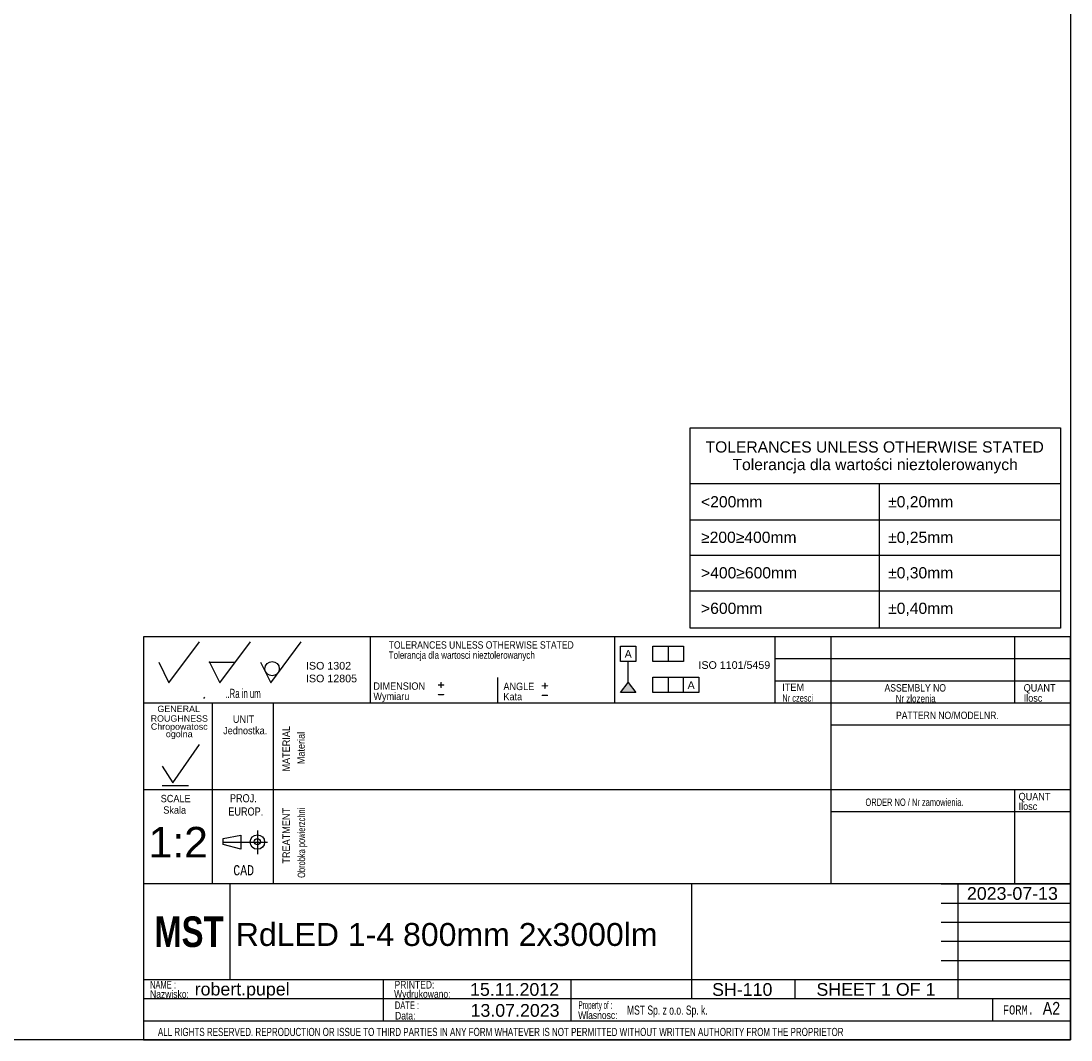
# Model space of a CAD drawing. Header units: millimetres. Extents: x 10 to 580, y 10 to 410.
# Tile 23 of 24: x 374 to 580, y 10 to 210. Entities that reach past the tile are written whole.
import ezdxf
from ezdxf.entities.mleader import LeaderData, LeaderLine
from ezdxf.enums import TextEntityAlignment as Align
from ezdxf.lldxf.tags import DXFTag
from ezdxf.math import Vec2, Vec3

# ---------------------------------------------------------------- set-up
doc = ezdxf.new("R2010")
doc.units = ezdxf.units.MM
doc.layers.add('10', color=7, linetype='Continuous')
doc.layers.add('Default', color=7, linetype='Continuous')
doc.styles.add('SEACAD_Arial', font='arial.ttf')
doc.styles.add('SEACAD_Lucida_Console', font='lucon.TTF', dxfattribs={"width": 0.8})
tags = doc.linetypes.add('CENTER2', pattern=[28.575, 19.05, -3.175, 3.175, -3.175]).pattern_tags.tags
tags[10:11] = [DXFTag(74, 4), DXFTag(75, 0), DXFTag(340, '0'), DXFTag(46, 0.0), DXFTag(50, 0.0), DXFTag(44, 0.0), DXFTag(45, 0.0)]
tags[8:9] = [DXFTag(74, 4), DXFTag(75, 0), DXFTag(340, '0'), DXFTag(46, 0.0), DXFTag(50, 0.0), DXFTag(44, 0.0), DXFTag(45, 0.0)]
tags[6:7] = [DXFTag(74, 4), DXFTag(75, 0), DXFTag(340, '0'), DXFTag(46, 0.0), DXFTag(50, 0.0), DXFTag(44, 0.0), DXFTag(45, 0.0)]
tags[4:5] = [DXFTag(74, 4), DXFTag(75, 0), DXFTag(340, '0'), DXFTag(46, 0.0), DXFTag(50, 0.0), DXFTag(44, 0.0), DXFTag(45, 0.0)]

# ---------------------------------------------------------------- blocks, each defined once
blk = doc.blocks.new('SEANNOT_GROUP19')
at = {"layer": 'Default', "color": 7, "linetype": 'Continuous', "style": 'SEACAD_Arial'}
blk.add_text('RdLED 1-4 800mm 2x3000lm', height=4.5, dxfattribs=at).set_placement((416.14, 32.96), align=Align.TOP_LEFT)
blk = doc.blocks.new('SEANNOT_GROUP20')
at = {"layer": 'Default', "color": 7, "linetype": 'Continuous', "style": 'SEACAD_Arial'}
blk.add_text('robert.pupel', height=2.5, dxfattribs=at).set_placement((408.07, 21.24), align=Align.TOP_LEFT)
blk = doc.blocks.new('SEANNOT_GROUP21')
at = {"layer": 'Default', "color": 7, "linetype": 'Continuous', "style": 'SEACAD_Arial'}
blk.add_text('SH-110', height=2.5, dxfattribs=at).set_placement((509.66, 21.16), align=Align.TOP_LEFT)
blk = doc.blocks.new('SEANNOT_GROUP22')
at = {"layer": 'Default', "color": 7, "linetype": 'Continuous', "style": 'SEACAD_Arial'}
blk.add_text('13.07.2023', height=2.5, dxfattribs=at).set_placement((462.23, 17.06), align=Align.TOP_LEFT)
blk = doc.blocks.new('SEANNOT_GROUP23')
at = {"layer": 'Default', "color": 7, "linetype": 'Continuous', "style": 'SEACAD_Arial'}
blk.add_text('1:2', height=6, dxfattribs=at).set_placement((399.01, 51.82), align=Align.TOP_LEFT)
blk = doc.blocks.new('SEANNOT_GROUP24')
at = {"layer": 'Default', "color": 7, "linetype": 'Continuous', "style": 'SEACAD_Arial'}
blk.add_text('15.11.2012', height=2.5, dxfattribs=at).set_placement((462.14, 21.17), align=Align.TOP_LEFT)
blk = doc.blocks.new('SEANNOT_GROUP25')
at = {"layer": 'Default', "color": 7, "linetype": 'Continuous', "style": 'SEACAD_Arial'}
for s, p in [('SHEET ', (530.15, 21.18)), ('1', (542.82, 21.18)), (' OF ', (544.77, 21.18)), ('1', (551.57, 21.18))]:
    blk.add_text(s, height=2.5, dxfattribs=at).set_placement(p, align=Align.TOP_LEFT)
blk = doc.blocks.new('SEANNOT_GROUP26')
at = {"layer": 'Default', "color": 7, "linetype": 'Continuous', "style": 'SEACAD_Arial'}
blk.add_text('2023-07-13', height=2.5, dxfattribs=at).set_placement((559.69, 40.01), align=Align.TOP_LEFT)
blk = doc.blocks.new('_Dot')
at = {"color": 0, "linetype": 'ByBlock', "lineweight": -2}
blk.add_line((-0.5, 0), (-1, 0), dxfattribs=at)
at = {"color": 0, "linetype": 'ByBlock', "const_width": 0.5}
blk.add_lwpolyline([(-0.25, 0, 1), (0.25, 0, 1)], format="xyb", close=True, dxfattribs=at)
blk = doc.blocks.new('SE2')
at = {"layer": 'Default', "color": 7, "linetype": 'Continuous'}
for p, q in [((505.38, 119.25), (578.09, 119.25)), ((542.45, 119.25), (542.45, 112.1)), ((505.38, 112.1), (578.09, 112.1)), ((542.45, 112.1), (542.45, 105.13)), ((505.38, 105.13), (578.09, 105.13)), ((542.45, 105.13), (542.45, 98.17)), ((505.38, 98.17), (578.09, 98.17)), ((542.45, 98.17), (542.45, 90.85))]:
    blk.add_line(p, q, dxfattribs=at)
blk.add_lwpolyline([(505.38, 90.85), (505.38, 130.18), (578.09, 130.18), (578.09, 90.85), (505.38, 90.85)], dxfattribs=at)
at = {"layer": 'Default', "color": 7, "linetype": 'Continuous', "style": 'SEACAD_Arial'}
for s, p in [('TOLERANCES UNLESS OTHERWISE STATED', (508.37, 127.5)), ('Tolerancja dla wartości nieztolerowanych', (513.66, 124.05)), ('<200mm', (507.49, 116.74)), ('±0,20mm', (544.22, 116.74)), ('≥200≥400mm', (507.49, 109.77)), ('±0,25mm', (544.22, 109.77)), ('>400≥600mm', (507.49, 102.8)), ('±0,30mm', (544.22, 102.8)), ('>600mm', (507.49, 95.83)), ('±0,40mm', (544.22, 95.83))]:
    blk.add_text(s, height=2.2, dxfattribs=at).set_placement(p, align=Align.TOP_LEFT)

msp = doc.modelspace()

# ---------------------------------------------------------------- hatches: boundary and pattern name
at = {"layer": 'Default', "linetype": 'Continuous'}
msp.add_hatch(color=7, dxfattribs=at).paths.add_polyline_path([(493.1905, 80.1932), (491.6905, 78.2083), (494.6905, 78.2083)])

# ---------------------------------------------------------------- linework, layer by layer
at = {"layer": '10', "color": 7, "linetype": 'Continuous'}
for p, q in [((442.5, 89.125), (442.5, 76.125)), ((490.5, 89.125), (490.5, 76.125)), ((522, 89.125), (522, 76.125)), ((533, 89.125), (533, 40.625)), ((569, 89.125), (569, 76.125)), ((403, 80.125), (409, 88.125)), ((413, 80.125), (419, 88.125)), ((423, 80.125), (429, 88.125)), ((580, 84.7916), (522, 84.7916)), ((401, 84.125), (403, 80.125)), ((411, 84.125), (416, 84.125)), ((411, 84.125), (413, 80.125)), ((421, 84.125), (423, 80.125)), ((467.5, 81.125), (467.5, 76.125)), ((580, 80.4583), (522, 80.4583)), ((409.8746, 77.0517), (410.0508, 77.2578)), ((580, 76.125), (398, 76.125)), ((411.5, 76.125), (411.5, 40.625)), ((411.5, 76.125), (411.5, 42.125)), ((423.5, 76.125), (423.5, 40.625)), ((580, 71.7916), (533, 71.7916)), ((403.8028, 60.4896), (409.0012, 67.9946)), ((401.6606, 63.7717), (403.8028, 60.4896)), ((401.6606, 59.9504), (406.8591, 59.9504)), ((580, 59.125), (398, 59.125)), ((569, 59.125), (569, 40.625)), ((580, 54.7916), (533, 54.7916)), ((413.6459, 49.54), (417.1318, 50.232)), ((413.6459, 48.3473), (413.6459, 49.54)), ((417.1318, 50.232), (417.1318, 47.4639)), ((420.375, 51.1007), (420.375, 46.4921)), ((420.375, 51.1007), (420.375, 46.4921)), ((417.1318, 47.4639), (413.6459, 48.3473)), ((505.625, 40.625), (398, 40.625)), ((505.5, 40.625), (398, 40.625)), ((415.0589, 21.875), (415.0589, 40.625)), ((554.625, 40.625), (580.125, 40.625)), ((558, 18.125), (558, 40.625)), ((554.625, 36.875), (580.125, 36.875)), ((554.625, 33.125), (580.125, 33.125)), ((554.625, 29.375), (580.125, 29.375)), ((554.625, 25.625), (580.125, 25.625)), ((398, 21.875), (580.125, 21.875)), ((445.0805, 21.82), (445.0805, 13.6949)), ((481.9344, 21.8144), (481.9344, 13.6893)), ((525.875, 21.875), (525.875, 18.125)), ((398, 18.125), (554.625, 18.125)), ((564.6871, 18.125), (564.6871, 13.75)), ((398, 13.75), (580, 13.75))]:
    msp.add_line(p, q, dxfattribs=at)
at = {"layer": '10', "color": 7, "linetype": 'CENTER2'}
msp.add_line((413.6459, 48.8479), (422.3618, 48.8479), dxfattribs=at)
at = {"layer": '10', "color": 7, "linetype": 'Continuous'}
for points in [[(10, 10), (10, 410), (580, 410), (580, 10), (10, 10)], [(580, 10), (580, 89.125), (398, 89.125), (398, 10), (580, 10)], [(505.625, 40.625), (505.625, 18.125), (580, 18.125), (580, 40.625), (505.625, 40.625)]]:
    msp.add_lwpolyline(points, dxfattribs=at)
for centre, radius in [((423.2724, 82.88), 1.4016), ((420.375, 48.848), 1.4146), ((420.375, 48.9069), 0.6075)]:
    msp.add_circle(centre, radius, dxfattribs=at)
msp.add_point((411, 84.125), dxfattribs=at)
at = {"layer": 'Default', "color": 7, "linetype": 'Continuous'}
for p, q in [((491.6905, 84.299), (491.6905, 87.299)), ((491.6905, 87.299), (494.6905, 87.299)), ((494.6905, 87.299), (494.6905, 84.299)), ((498.0263, 84.299), (498.0263, 87.299)), ((498.0263, 87.299), (504.0263, 87.299)), ((501.0263, 87.299), (501.0263, 84.299)), ((504.0263, 87.299), (504.0263, 84.299)), ((494.6905, 84.299), (491.6905, 84.299)), ((493.1905, 80.1932), (493.1905, 84.299)), ((504.0263, 84.299), (498.0263, 84.299)), ((498.0263, 78.2083), (498.0263, 81.2083)), ((498.0263, 81.2083), (507.0263, 81.2083)), ((501.0263, 81.2083), (501.0263, 78.2083)), ((504.0263, 78.2083), (504.0263, 81.2083)), ((507.0263, 81.2083), (507.0263, 78.2083)), ((491.6905, 78.2083), (493.1905, 80.1932)), ((493.1905, 80.1932), (494.6905, 78.2083)), ((494.6905, 78.2083), (491.6905, 78.2083)), ((507.0263, 78.2083), (498.0263, 78.2083))]:
    msp.add_line(p, q, dxfattribs=at)

# ---------------------------------------------------------------- block references
at = {"layer": 'Default'}
for name in ['SE2', 'SEANNOT_GROUP23', 'SEANNOT_GROUP26', 'SEANNOT_GROUP19', 'SEANNOT_GROUP20', 'SEANNOT_GROUP24', 'SEANNOT_GROUP21', 'SEANNOT_GROUP25', 'SEANNOT_GROUP22']:
    msp.add_blockref(name, (0, 0), dxfattribs=at)

# ---------------------------------------------------------------- texts
at = {"layer": '10', "attachment_point": 1}
for s, insert, char_height, width, style in [('{\\farial rounded mt|b0||i0||c0|p34;\\C7;\\H1.45000002;\\W0.83002;TOLERANCES UNLESS OTHERWISE STATED}', (446.1566, 88.2623), 1.45, 38.614141, 'SEACAD_Arial'), ('{\\farial rounded mt|b0||i0||c0|p34;\\C7;\\H1.45000002;\\W0.77704;Tolerancja dla wartosci nieztolerowanych}', (446.1566, 86.2623), 1.45, 36.029358, 'SEACAD_Arial'), ('{\\farial rounded mt|b0||i0||c0|p34;\\C7;\\H1.8;\\W0.608;..Ra in um}', (414.064, 78.925), 1.8, 8.921749, 'SEACAD_Arial'), ('{\\farial rounded mt|b0||i0||c0|p34;\\C7;\\H1.45000002;\\W0.883;DIMENSION}', (443.1566, 80.1906), 1.45, 10.15001, 'SEACAD_Arial'), ('{\\farial rounded mt|b0||i0||c0|p34;\\C7;\\H1.45000002;\\W0.883;ANGLE}', (468.6845, 80.1265), 1.45, 6.052184, 'SEACAD_Arial'), ('{\\farial rounded mt|b0||i0||c0|p34;\\C7;\\H1.45000002;\\W0.883;ITEM}', (523.4397, 79.9679), 1.45, 4.255445, 'SEACAD_Arial'), ('{\\farial rounded mt|b0||i0||c0|p34;\\C7;\\H1.45000002;\\W0.83002;ASSEMBLY NO}', (543.5188, 79.841), 1.45, 12.829358, 'SEACAD_Arial'), ('{\\farial rounded mt|b0||i0||c0|p34;\\C7;\\H1.45000002;\\W0.883;QUANT}', (570.8302, 79.841), 1.45, 6.241314, 'SEACAD_Arial'), ('{\\farial rounded mt|b0||i0||c0|p34;\\C7;\\H1.45000002;\\W0.883;Wymiaru}', (443.1566, 78.1906), 1.45, 8.67569, 'SEACAD_Arial'), ('{\\farial rounded mt|b0||i0||c0|p34;\\C7;\\H1.45000002;\\W0.883;Kata}', (468.6845, 78.1265), 1.45, 5.07501, 'SEACAD_Arial'), ('{\\farial rounded mt|b0||i0||c0|p34;\\C7;\\H1.45000002;\\W0.72406;Nr czesci }', (523.4397, 77.841), 1.45, 7.78588, 'SEACAD_Arial'), ('{\\farial rounded mt|b0||i0||c0|p34;\\C7;\\H1.45000002;\\W0.77704;Nr zlozenia}', (545.6824, 77.7419), 1.45, 9.504276, 'SEACAD_Arial'), ('{\\farial rounded mt|b0||i0||c0|p34;\\C7;\\H1.45000002;\\W0.883;Ilosc}', (570.8302, 77.841), 1.45, 6.934793, 'SEACAD_Arial'), ('{\\farial rounded mt|b0||i0||c0|p34;\\C7;\\H1.45000002;\\W0.83002;PATTERN NO/MODELNR.}', (545.7719, 74.4467), 1.45, 21.434793, 'SEACAD_Arial'), ('{\\farial rounded mt|b0||i0||c0|p34;\\C7;\\H1.45000002;\\W0.883;UNIT}', (415.5665, 73.6978), 1.45, 4.16088, 'SEACAD_Arial'), ('{\\farial rounded mt|b0||i0||c0|p34;\\C7;\\H1.45000002;\\W0.883;Jednostka.}', (413.663, 71.459), 1.45, 8.726285, 'SEACAD_Arial'), ('{\\farial rounded mt|b0||i0||c0|p34;\\C7;\\H1.45000002;\\W0.883;SCALE}', (401.4003, 58.1128), 1.45, 5.863054, 'SEACAD_Arial'), ('{\\farial rounded mt|b0||i0||c0|p34;\\C7;\\H1.60000002;\\W0.8;PROJ.}', (414.9877, 58.2485), 1.6, 5.113054, 'SEACAD_Arial'), ('{\\farial rounded mt|b0||i0||c0|p34;\\C7;\\H1.45000002;\\W0.883;QUANT}', (569.8302, 58.5077), 1.45, 6.241314, 'SEACAD_Arial'), ('{\\farial rounded mt|b0||i0||c0|p34;\\C7;\\H1.45000002;\\W0.883;Skala}', (401.9013, 55.859), 1.45, 5.777229, 'SEACAD_Arial'), ('{\\farial rounded mt|b0||i0||c0|p34;\\C7;\\H1.60000002;\\W0.8;EUROP.}', (414.67, 55.6424), 1.6, 6.643488, 'SEACAD_Arial'), ('{\\farial rounded mt|b0||i0||c0|p34;\\C7;\\H1.45000002;\\W0.72406;ORDER NO / Nr zamowienia.}', (539.7719, 57.3923), 1.45, 25.030887, 'SEACAD_Arial'), ('{\\farial rounded mt|b0||i0||c0|p34;\\C7;\\H1.45000002;\\W0.883;Ilosc}', (569.8302, 56.5873), 1.45, 6.934793, 'SEACAD_Arial'), ('{\\fLucida Console|b0||i0||c0|p34;\\C7;\\H1.99999998;\\W0.8;CAD}', (415.6496, 44.3178), 2, 4.533343, 'SEACAD_Lucida_Console'), ('{\\farial rounded mt|b0||i0||c0|p34;\\C7;\\H1.5;\\W0.704;NAME :}', (399.3011, 21.5987), 1.5, 5.576097, 'SEACAD_Arial'), ('{\\farial rounded mt|b0||i0||c0|p34;\\C7;\\H1.5;\\W0.8;PRINTED:}', (447.3052, 21.5987), 1.5, 8.9879, 'SEACAD_Arial'), ('{\\farial rounded mt|b0||i0||c0|p34;\\C7;\\H1.5;\\W0.8;Nazwisko:}', (399.3012, 19.7516), 1.5, 7.678383, 'SEACAD_Arial'), ('{\\farial rounded mt|b0||i0||c0|p34;\\C7;\\H1.5;\\W0.8;Wydrukowano:}', (447.217, 19.7886), 1.5, 11.438653, 'SEACAD_Arial'), ('{\\farial rounded mt|b0||i0||c0|p34;\\C7;\\H1.5;\\W0.704;DATE :}', (447.3711, 17.571), 1.5, 5.217401, 'SEACAD_Arial'), ('{\\farial rounded mt|b0||i0||c0|p34;\\C7;\\H1.5;\\W0.46208;Property of :}', (483.4433, 17.5986), 1.5, 8.869575, 'SEACAD_Arial'), ('{\\farial rounded mt|b0||i0||c0|p34;\\C7;\\H1.8;\\W0.667;MST Sp. z o.o. Sp. k.}', (492.9478, 16.7607), 1.8, 58.304358, 'SEACAD_Arial'), ('{\\fLucida Console|b0||i0||c0|p34;\\C7;\\H1.8;\\W0.8;FORM.}', (566.75, 16.8), 1.8, 6.80001, 'SEACAD_Lucida_Console'), ('{\\farial rounded mt|b0||i0||c0|p34;\\C7;\\H2.50000002;\\W0.8;A2}', (574.5776, 17.4699), 2.5, 3.315227, 'SEACAD_Arial'), ('{\\farial rounded mt|b0||i0||c0|p34;\\C7;\\H1.5;\\W0.8;Data:}', (447.4139, 15.5208), 1.5, 6.195662, 'SEACAD_Arial'), ('{\\farial rounded mt|b0||i0||c0|p34;\\C7;\\H1.5;\\W0.8;Wlasnosc:}', (483.3601, 15.6143), 1.5, 10.891314, 'SEACAD_Arial'), ('{\\farial rounded mt|b0||i0||c0|p34;\\C7;\\H1.60000002;\\W0.704;ALL RIGHTS RESERVED. REPRODUCTION OR ISSUE TO THIRD PARTIES IN ANY FORM WHATEVER IS NOT PERMITTED WITHOUT WRITTEN AUTHORITY FROM THE PROPRIETOR}', (400.8475, 12.3779), 1.6, 148.000012, 'SEACAD_Arial')]:
    msp.add_mtext(s, dxfattribs=dict(at, insert=insert, char_height=char_height, width=width, style=style))
at = {"layer": '10', "char_height": 1.25, "attachment_point": 1}
for s, insert, width in [('{\\fArial|b0||i0||c0|p34;\\C7;\\H1.2499998;\\W1.;GENERAL}', (400.7521, 75.6183), 8.3424), ('{\\fArial|b0||i0||c0|p34;\\C7;\\H1.2499998;\\W1.;ROUGHNESS}', (399.4174, 73.7244), 11.222834)]:
    msp.add_mtext(s, dxfattribs=dict(at, insert=insert, width=width))
at = {"layer": '10', "insert": (405.0365, 70.5964), "char_height": 1.25, "width": 11.65265, "attachment_point": 5, "line_spacing_factor": 0.7}
msp.add_mtext('{\\fArial|b0||i0||c0|p34;\\C7;\\H1.24999998;\\W1.;Chropowatosc\\P}{\\fArial|b0||i0||c0|p34;\\C7;\\H1.24999998;\\W1.;ogolna}', dxfattribs=at)
at = {"layer": '10', "char_height": 1.45, "attachment_point": 1, "rotation": 89.999994, "style": 'SEACAD_Arial'}
for s, insert, width in [('{\\farial rounded mt|b0||i0||c0|p34;\\C7;\\H1.45000002;\\W0.883;MATERIAL}', (425.3015, 62.6834), 8.920662), ('{\\farial rounded mt|b0||i0||c0|p34;\\C7;\\H1.45000002;\\W0.883;Material}', (428.2214, 64.1258), 7.153155), ('{\\farial rounded mt|b0||i0||c0|p34;\\C7;\\H1.45000002;\\W0.72406;Obrobka powierzchni}', (428.3015, 41.8174), 17.047554), ('{\\farial rounded mt|b0||i0||c0|p34;\\C7;\\H1.45000002;\\W0.883;TREATMENT}', (425.3015, 44.6213), 10.87501)]:
    msp.add_mtext(s, dxfattribs=dict(at, insert=insert, width=width))
at = {"layer": 'Default'}
for s, insert, char_height, width, attachment_point in [('{\\fArial CE|b0||i0||c0|p34;\\C7;\\H1.5;\\W1.;A}', (493.1844, 86.5227), 1.5, 1.402184, 2), ('{\\fArial|b0||i0||c0|p34;\\C7;\\H1.5;\\W1.;ISO 1302 \\P}{\\fArial|b0||i0||c0|p34;\\C7;\\H1.5;\\W1.;ISO 12805}', (429.924, 84.2058), 1.5, 10.486332, 1), ('{\\fArial|b0||i0||c0|p34;\\C7;\\H1.5;\\W1.;ISO 1101/5459}', (514.026, 84.341), 1.5, 14.641007, 2), ('{\\fSolid Edge ISO|b0||i0||c0|p34;\\C7;\\H2.5;\\W1.;+\\P}', (455.6264, 81.1865), 2.5, 1.882447, 1), ('{\\fSolid Edge ISO|b0||i0||c0|p34;\\C7;\\H2.5;\\W1.;+\\P}', (476.0196, 81.0296), 2.5, 1.882447, 1), ('{\\fArial CE|b0||i0||c0|p34;\\C7;\\H1.5;\\W1.;A}', (505.5408, 80.397), 1.5, 1.402184, 2), ('{\\fSolid Edge ISO|b0||i0||c0|p34;\\C7;\\H2.5;\\W1.;-\\P}', (455.6264, 79.3041), 2.5, 1.882447, 1), ('{\\fSolid Edge ISO|b0||i0||c0|p34;\\C7;\\H2.5;\\W1.;-\\P}', (476.0196, 79.1472), 2.5, 1.882447, 1)]:
    msp.add_mtext(s, dxfattribs=dict(at, insert=insert, char_height=char_height, width=width, attachment_point=attachment_point))

# ---------------------------------------------------------------- leaders
at = {"layer": 'Default', "color": 7, "linetype": 'Continuous'}
ml = msp.add_multileader_mtext('Standard', dxfattribs=at)
ml.set_content('{\\pxsm0.9;\\fImpact|b0||i0||c0|p34;\\W1.;MST\\P}', color=256)
ml.set_leader_properties()
ml.set_arrow_properties(name='DOT')
ml.build(insert=Vec2(0, 0))
ml.multileader.update_dxf_attribs({"leader_type": 0, "dogleg_length": 0, "arrow_head_size": 6})
ctx = ml.context
ctx.base_point, ctx.char_height, ctx.arrow_head_size = Vec3(398.1441, 31.187), 6, 6
ctx.mtext.insert = Vec3(400.1441, 34.25)

doc.saveas('drawing.dxf')
